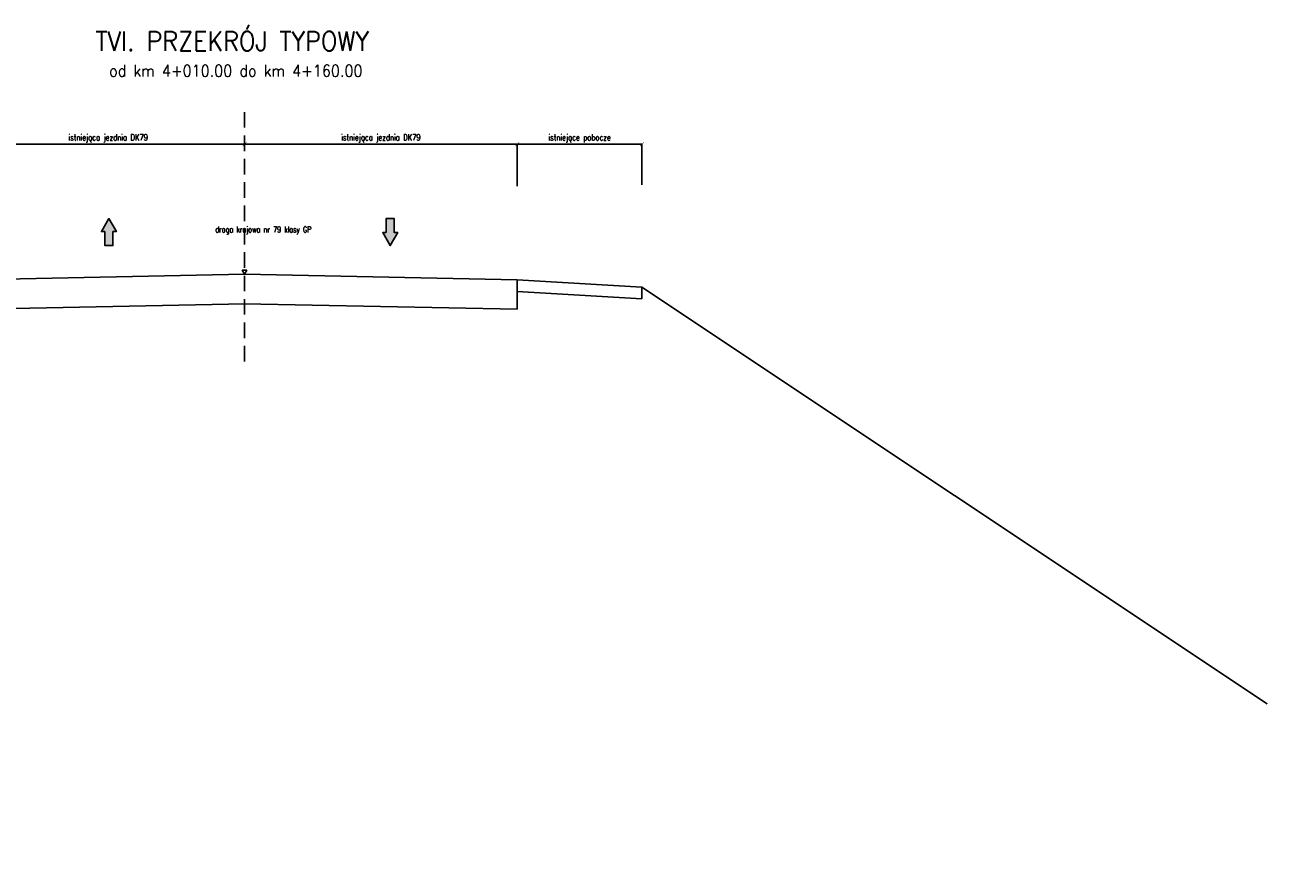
# Model space of a CAD drawing. Header units: metres. Extents: x 6562771 to 6588056, y 5578696 to 5581651.
# Tile 18 of 22: x 6576374 to 6577969, y 5580041 to 5581127. Entities that reach past the tile are written whole.
import ezdxf
from ezdxf.enums import TextEntityAlignment as Align

# ---------------------------------------------------------------- set-up
doc = ezdxf.new("R2010")
doc.units = ezdxf.units.M
doc.linetypes.add('DASHED', pattern=[0.75, 0.5, -0.25])
for name, color, linetype in [('pkonstr-0_50', 90, 'Continuous'), ('pkonstr-istn', 14, 'Continuous'), ('pkonstr-opisy', 2, 'Continuous'), ('pkonstr-wymiary', 1, 'Continuous')]:
    doc.layers.add(name, color=color, linetype=linetype)
doc.styles.add('Opisy', font='simplex.shx', dxfattribs={"width": 0.8})
doc.styles.add('wymiary', font='simplex.shx', dxfattribs={"width": 0.8})
doc.dimstyles.new('ddd$0', dxfattribs={"dimtxt": 8, "dimasz": 5, "dimexe": 0.5, "dimexo": 1, "dimgap": 2, "dimtad": 1, "dimdec": 0, "dimzin": 0, "dimdsep": 46, "dimtxsty": 'wymiary', "dimblk": 'ARCHTICK', "dimcen": 0, "dimclrd": 256, "dimclre": 256, "dimclrt": 256, "dimadec": 0, "dimazin": 0, "dimtfac": 1, "dimtdec": 0, "dimtmove": 1, "dimatfit": 3, "dimldrblk": 'DOT', "dimfxl": 1, "dimtolj": 1, "dimtzin": 0, "dimlwd": -1, "dimlwe": -1, "dimarcsym": 0})

# ---------------------------------------------------------------- blocks, each defined once
blk = doc.blocks.new('_ArchTick')
at = {"color": 0, "linetype": 'ByBlock', "const_width": 0.15}
blk.add_lwpolyline([(-0.5, -0.5), (0.5, 0.5)], dxfattribs=at)
blk = doc.blocks.new('*D235')
at = {"layer": 'Defpoints', "color": 0, "transparency": 16777216}
for p in [(6576656.1, 5580974.6), (6576656.1, 5580973.6), (6576306.1, 5580930.6)]:
    blk.add_point(p, dxfattribs=at)
at = {"layer": 'pkonstr-wymiary', "transparency": 16777216}
for p, q in [((6576306.1, 5580931.6), (6576306.1, 5580974.1)), ((6576306.1, 5580973.6), (6576656.1, 5580973.6)), ((6576656.1, 5580973.6), (6576656.1, 5580973.1))]:
    blk.add_line(p, q, dxfattribs=at)
at = {"layer": 'pkonstr-wymiary', "transparency": 16777216, "xscale": 5, "yscale": 5, "zscale": 5, "rotation": 180}
blk.add_blockref('_ArchTick', (6576306.1, 5580973.6), dxfattribs=at)
at = {"layer": 'pkonstr-wymiary', "transparency": 16777216, "xscale": 5, "yscale": 5, "zscale": 5}
blk.add_blockref('_ArchTick', (6576656.1, 5580973.6), dxfattribs=at)
at = {"layer": 'pkonstr-wymiary', "transparency": 16777216, "insert": (6576481.1, 5580981), "char_height": 8, "attachment_point": 5, "style": 'wymiary'}
blk.add_mtext('\\A1;istniejąca jezdnia DK79', dxfattribs=at)
blk = doc.blocks.new('_Dot')
at = {"color": 0, "linetype": 'ByBlock', "lineweight": -2}
blk.add_line((-0.5, 0), (-1, 0), dxfattribs=at)
at = {"color": 0, "linetype": 'ByBlock', "const_width": 0.5}
blk.add_lwpolyline([(-0.25, 0, 1), (0.25, 0, 1)], format="xyb", close=True, dxfattribs=at)
blk = doc.blocks.new('*D242')
at = {"layer": 'Defpoints', "color": 0, "transparency": 16777216}
for p in [(6576656.1, 5580974.6), (6576656.1, 5580973.6), (6577006.1, 5580930.6)]:
    blk.add_point(p, dxfattribs=at)
at = {"layer": 'pkonstr-wymiary', "transparency": 16777216}
for p, q in [((6576656.1, 5580973.6), (6576656.1, 5580973.1)), ((6577006.1, 5580973.6), (6576656.1, 5580973.6)), ((6577006.1, 5580931.6), (6577006.1, 5580974.1))]:
    blk.add_line(p, q, dxfattribs=at)
at = {"layer": 'pkonstr-wymiary', "transparency": 16777216, "xscale": 5, "yscale": 5, "zscale": 5, "rotation": 180}
blk.add_blockref('_ArchTick', (6576656.1, 5580973.6), dxfattribs=at)
at = {"layer": 'pkonstr-wymiary', "transparency": 16777216, "xscale": 5, "yscale": 5, "zscale": 5}
blk.add_blockref('_ArchTick', (6577006.1, 5580973.6), dxfattribs=at)
at = {"layer": 'pkonstr-wymiary', "transparency": 16777216, "insert": (6576831.1, 5580981), "char_height": 8, "attachment_point": 5, "style": 'wymiary'}
blk.add_mtext('\\A1;istniejąca jezdnia DK79', dxfattribs=at)
blk = doc.blocks.new('*D243')
at = {"layer": 'Defpoints', "color": 0, "transparency": 16777216}
for p in [(6577166.1, 5580973.6), (6577006.1, 5580918.6), (6577166.1, 5580920.4)]:
    blk.add_point(p, dxfattribs=at)
at = {"layer": 'pkonstr-wymiary', "transparency": 16777216}
for p, q in [((6577006.1, 5580919.6), (6577006.1, 5580974.1)), ((6577006.1, 5580973.6), (6577166.1, 5580973.6)), ((6577166.1, 5580921.4), (6577166.1, 5580974.1))]:
    blk.add_line(p, q, dxfattribs=at)
at = {"layer": 'pkonstr-wymiary', "transparency": 16777216, "xscale": 5, "yscale": 5, "zscale": 5, "rotation": 180}
blk.add_blockref('_ArchTick', (6577006.1, 5580973.6), dxfattribs=at)
at = {"layer": 'pkonstr-wymiary', "transparency": 16777216, "xscale": 5, "yscale": 5, "zscale": 5}
blk.add_blockref('_ArchTick', (6577166.1, 5580973.6), dxfattribs=at)
at = {"layer": 'pkonstr-wymiary', "transparency": 16777216, "insert": (6577086.1, 5580981), "char_height": 8, "attachment_point": 5, "style": 'wymiary'}
blk.add_mtext('\\A1;istniejące pobocze', dxfattribs=at)

msp = doc.modelspace()

# ---------------------------------------------------------------- hatches: boundary and pattern name
at = {"layer": 'pkonstr-0_50'}
for points in [[(6576476.8, 5580861.4), (6576476.8, 5580843.5), (6576487.2, 5580843.5), (6576487.2, 5580861.4), (6576491.6, 5580861.4), (6576482, 5580878.1), (6576472.4, 5580861.4)], [(6576837.8, 5580860.1), (6576837.8, 5580878.1), (6576848.2, 5580878.1), (6576848.2, 5580860.1), (6576852.6, 5580860.1), (6576843, 5580843.5), (6576833.4, 5580860.1)]]:
    msp.add_hatch(color=90, dxfattribs=at).paths.add_polyline_path(points)

# ---------------------------------------------------------------- linework, layer by layer
at = {"layer": 'pkonstr-0_50', "color": 90}
for points in [[(6576476.8, 5580861.4), (6576476.8, 5580843.5), (6576487.2, 5580843.5), (6576487.2, 5580861.4), (6576491.6, 5580861.4), (6576482, 5580878.1), (6576472.4, 5580861.4), (6576476.8, 5580861.4)], [(6576837.8, 5580860.1), (6576837.8, 5580878.1), (6576848.2, 5580878.1), (6576848.2, 5580860.1), (6576852.6, 5580860.1), (6576843, 5580843.5), (6576833.4, 5580860.1), (6576837.8, 5580860.1)]]:
    msp.add_lwpolyline(points, dxfattribs=at)
at = {"layer": 'pkonstr-istn'}
for p, q in [((6576656.8, 5580768.8), (6576306.1, 5580761.8)), ((6576655.3, 5580768.8), (6577006.1, 5580761.8))]:
    msp.add_line(p, q, dxfattribs=at)
at = {"layer": 'pkonstr-istn', "flags": 128}
for points in [[(6577968.5, 5580255.2), (6577968.5, 5580255.2), (6577166.1, 5580790.1), (6577006.1, 5580799.7), (6576656.1, 5580806.8), (6576306.1, 5580799.7), (6576163.1, 5580790.7), (6575163.1, 5580065.1), (6574071.2, 5580040.6)], [(6577006.1, 5580799.7), (6577006.1, 5580761.8)], [(6577166.1, 5580790.1), (6577166.1, 5580775.1)], [(6577006.1, 5580784.7), (6577166.1, 5580775.1)], [(6577006.1, 5580769.6), (6577006.1, 5580761.8)]]:
    msp.add_lwpolyline(points, dxfattribs=at)
at = {"layer": 'pkonstr-opisy'}
msp.add_lwpolyline([(6576656.1, 5580811.9), (6576659, 5580811.9), (6576656.1, 5580806.8), (6576653.1, 5580811.9)], close=True, dxfattribs=at)
at = {"layer": 'pkonstr-wymiary', "linetype": 'DASHED', "ltscale": 40}
msp.add_lwpolyline([(6576656.1, 5581014.9), (6576656.1, 5580687.1)], dxfattribs=at)

# ---------------------------------------------------------------- texts
at = {"layer": 'pkonstr-opisy', "color": 130, "style": 'Opisy', "width": 0.9}
msp.add_text('TVI. PRZEKRÓJ TYPOWY', height=25, rotation=360, dxfattribs=at).set_placement((6576640.2, 5581085.9), align=Align.BOTTOM_CENTER)
at = {"layer": 'pkonstr-opisy', "linetype": 'Continuous', "style": 'Opisy', "width": 0.9}
msp.add_text('od km 4+010.00 do km 4+160.00', height=15, rotation=360, dxfattribs=at).set_placement((6576482.3, 5581060.4))
at = {"layer": 'pkonstr-opisy', "style": 'Opisy', "width": 0.8}
msp.add_text('droga krajowa nr 79 klasy GP', height=7.5, dxfattribs=at).set_placement((6576741.8, 5580858.2), align=Align.BOTTOM_RIGHT)

# ---------------------------------------------------------------- dimensions: what is measured, and where the dimension line sits
at = {"layer": 'pkonstr-wymiary'}
for base, p1, p2, text, picture, middle in [((6576656.1, 5580973.6), (6576306.1, 5580930.6), (6576656.1, 5580974.6), 'istniejąca jezdnia DK79', '*D235', (6576481.1, 5580981)), ((6577166.1, 5580973.6), (6577006.1, 5580918.6), (6577166.1, 5580920.4), 'istniejące pobocze', '*D243', (6577086.1, 5580981))]:
    dim = msp.add_linear_dim(base=base, p1=p1, p2=p2, text=text, dimstyle='ddd$0', dxfattribs=at)
    dim.commit()
    dim.dimension.update_dxf_attribs({"geometry": picture, "text_midpoint": middle})
dim = msp.add_linear_dim(base=(6576656.1, 5580973.6), p1=(6577006.1, 5580930.6), p2=(6576656.1, 5580974.6), angle=180, text='istniejąca jezdnia DK79', dimstyle='ddd$0', dxfattribs=at)
dim.commit()
dim.dimension.update_dxf_attribs({"geometry": '*D242', "text_midpoint": (6576831.1, 5580981)})

doc.saveas('drawing.dxf')
